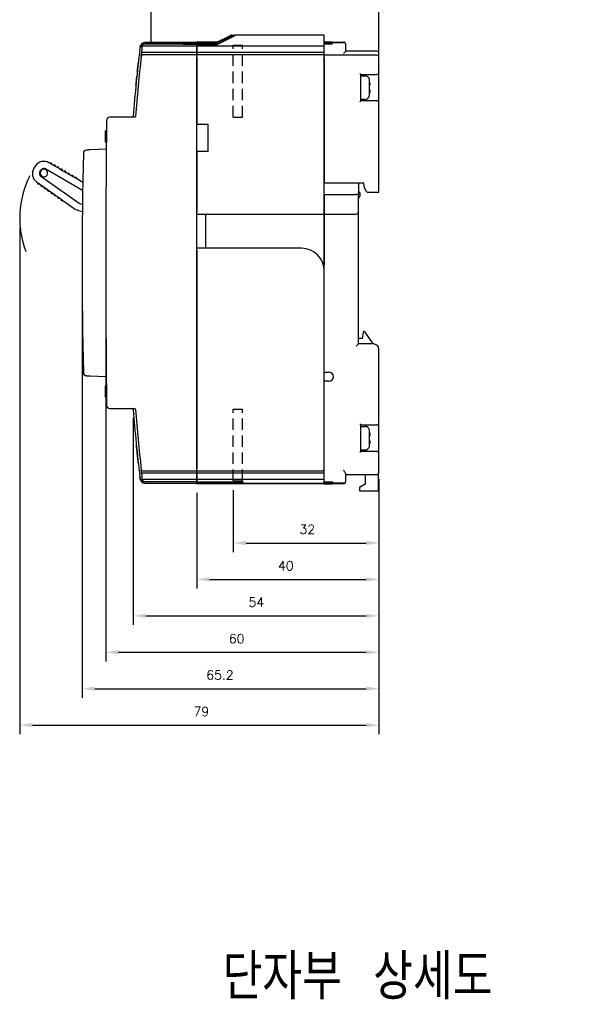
# Model space of a CAD drawing. Extents: x -26 to 1050, y -162 to 594.
# Tile 22 of 24: x 545 to 667, y 248 to 464. Entities that reach past the tile are written whole.
import ezdxf

# ---------------------------------------------------------------- set-up
doc = ezdxf.new("R2010")
doc.units = 0
doc.header["$MEASUREMENT"] = 0
doc.linetypes.add('HIDDEN', pattern=[0.375, 0.25, -0.125])
doc.layers.get('0').update_dxf_attribs({"linetype": 'CONTINUOUS'})
doc.layers.add('Busbar', color=5, linetype='HIDDEN')
doc.layers.add('di', color=3, linetype='CONTINUOUS')
doc.styles.add('KIM', font='ROMANS.shx', dxfattribs={"height": 5, "bigfont": 'GSG1.shx'})
doc.styles.get("Standard").update_dxf_attribs({"font": 'romans.shx', "height": 2, "bigfont": 'hgs.shx'})
doc.dimstyles.new('STANDARD$0', dxfattribs={"dimtxt": 5, "dimasz": 5, "dimexe": 1, "dimexo": 2, "dimgap": 2, "dimtad": 1, "dimdec": 4, "dimzin": 12, "dimdsep": 46, "dimtxsty": 'KIM', "dimcen": -1, "dimdle": 0.1, "dimadec": 0, "dimazin": 0, "dimtfac": 1, "dimtdec": 4, "dimtmove": 0, "dimatfit": 3, "dimfxl": 0, "dimtolj": 1, "dimtzin": 0, "dimarcsym": 0})

# ---------------------------------------------------------------- blocks, each defined once
blk = doc.blocks.new('*D291')
at = {"layer": 'di'}
for p, q in [((623.89, 362.88), (623.89, 346.85)), ((591.89, 360.48), (591.89, 346.85)), ((594.69, 348.85), (621.09, 348.85))]:
    blk.add_line(p, q, dxfattribs=at)
for points in [[(594.69, 349.32), (594.69, 348.39), (591.89, 348.85)], [(621.09, 349.32), (621.09, 348.39), (623.89, 348.85)]]:
    blk.add_solid(points, dxfattribs=at)
at = {"layer": 'di', "insert": (608.15, 351.85), "char_height": 2, "attachment_point": 5}
blk.add_mtext('\\A1;32', dxfattribs=at)
blk = doc.blocks.new('*D292')
at = {"layer": 'di'}
for p, q in [((569.89, 376.38), (569.89, 330.85)), ((623.89, 362.38), (623.89, 330.85)), ((572.69, 332.85), (621.09, 332.85))]:
    blk.add_line(p, q, dxfattribs=at)
for points in [[(572.69, 333.32), (572.69, 332.39), (569.89, 332.85)], [(621.09, 333.32), (621.09, 332.39), (623.89, 332.85)]]:
    blk.add_solid(points, dxfattribs=at)
at = {"layer": 'di', "insert": (596.96, 335.85), "char_height": 2, "attachment_point": 5}
blk.add_mtext('\\A1;54', dxfattribs=at)
blk = doc.blocks.new('*D293')
at = {"layer": 'di'}
for p, q in [((558.69, 408.38), (558.69, 314.85)), ((623.89, 361.88), (623.89, 314.85)), ((561.49, 316.85), (621.09, 316.85))]:
    blk.add_line(p, q, dxfattribs=at)
for points in [[(561.49, 317.32), (561.49, 316.39), (558.69, 316.85)], [(621.09, 317.32), (621.09, 316.39), (623.89, 316.85)]]:
    blk.add_solid(points, dxfattribs=at)
at = {"layer": 'di', "insert": (588.97, 319.85), "char_height": 2, "attachment_point": 5}
blk.add_mtext('\\A1;65.2', dxfattribs=at)
blk = doc.blocks.new('*D294')
at = {"layer": 'di'}
for p, q in [((563.89, 408.38), (563.89, 322.85)), ((623.89, 361.38), (623.89, 322.85)), ((566.69, 324.85), (621.09, 324.85))]:
    blk.add_line(p, q, dxfattribs=at)
for points in [[(566.69, 325.32), (566.69, 324.39), (563.89, 324.85)], [(621.09, 325.32), (621.09, 324.39), (623.89, 324.85)]]:
    blk.add_solid(points, dxfattribs=at)
at = {"layer": 'di', "insert": (592.64, 327.85), "char_height": 2, "attachment_point": 5}
blk.add_mtext('\\A1;60', dxfattribs=at)
blk = doc.blocks.new('*D295')
at = {"layer": 'di'}
for p, q in [((583.89, 359.9), (583.89, 338.85)), ((623.89, 359.9), (623.89, 338.85)), ((586.69, 340.85), (621.09, 340.85))]:
    blk.add_line(p, q, dxfattribs=at)
for points in [[(586.69, 341.32), (586.69, 340.39), (583.89, 340.85)], [(621.09, 341.32), (621.09, 340.39), (623.89, 340.85)]]:
    blk.add_solid(points, dxfattribs=at)
at = {"layer": 'di', "insert": (603.43, 343.85), "char_height": 2, "attachment_point": 5}
blk.add_mtext('\\A1;40', dxfattribs=at)
blk = doc.blocks.new('*D296')
at = {"layer": 'di'}
for p, q in [((544.99, 418.18), (544.99, 306.85)), ((623.89, 355.4), (623.89, 306.85)), ((547.79, 308.85), (621.09, 308.85))]:
    blk.add_line(p, q, dxfattribs=at)
for points in [[(547.79, 309.32), (547.79, 308.39), (544.99, 308.85)], [(621.09, 309.32), (621.09, 308.39), (623.89, 308.85)]]:
    blk.add_solid(points, dxfattribs=at)
at = {"layer": 'di', "insert": (584.88, 311.85), "char_height": 2, "attachment_point": 5}
blk.add_mtext('\\A1;79', dxfattribs=at)

msp = doc.modelspace()

# ---------------------------------------------------------------- linework, layer by layer
for p, q in [((572.04, 458.683), (572.04, 458.683)), ((572.615, 458.807), (583.891, 458.807)), ((572.62, 458.853), (583.891, 458.853)), ((588.391, 458.851), (583.891, 458.851)), ((583.891, 458.851), (583.891, 458.83)), ((588.391, 458.83), (583.891, 458.83)), ((583.891, 458.83), (583.891, 458.809)), ((588.391, 458.809), (583.891, 458.809)), ((583.891, 458.809), (583.891, 458.777)), ((583.891, 458.807), (583.891, 458.772)), ((583.891, 458.777), (588.391, 458.777)), ((583.891, 458.572), (583.891, 458.772)), ((583.891, 458.463), (583.891, 458.572)), ((591.13, 460.179), (588.391, 458.809)), ((588.391, 458.83), (591.089, 460.179)), ((590.591, 459.951), (588.391, 458.851)), ((588.391, 458.777), (590.591, 459.877)), ((588.392, 458.379), (591.991, 460.179)), ((592.238, 460.379), (590.591, 459.555)), ((590.591, 459.876), (591.596, 460.379)), ((591.445, 460.379), (590.591, 459.952)), ((590.591, 459.952), (590.591, 459.951)), ((590.591, 459.877), (590.591, 459.876)), ((590.591, 459.876), (590.591, 459.555)), ((590.591, 459.555), (590.591, 459.553)), ((591.596, 460.379), (592.187, 460.379)), ((611.891, 460.379), (592.38, 460.379)), ((611.891, 460.179), (611.891, 460.379)), ((611.891, 457.979), (611.891, 460.179)), ((611.891, 458.879), (612.991, 458.879)), ((612.991, 458.877), (611.891, 458.877)), ((611.891, 458.873), (612.991, 458.873)), ((613.191, 458.867), (611.891, 458.867)), ((611.891, 458.859), (613.191, 458.859)), ((611.891, 458.789), (616.091, 458.789)), ((612.991, 458.75), (611.891, 458.75)), ((611.891, 458.726), (612.991, 458.726)), ((612.991, 458.702), (611.891, 458.702)), ((611.891, 458.674), (612.991, 458.674)), ((612.991, 458.646), (611.891, 458.646)), ((611.891, 458.615), (612.991, 458.615)), ((612.991, 458.583), (611.891, 458.583)), ((611.891, 458.547), (612.991, 458.547)), ((613.191, 458.512), (611.891, 458.512)), ((611.891, 458.473), (613.191, 458.473)), ((613.691, 458.879), (616.091, 458.879)), ((613.691, 458.879), (613.691, 458.879)), ((613.691, 458.875), (613.691, 458.875)), ((613.691, 458.862), (613.691, 458.865)), ((613.691, 458.737), (613.691, 458.74)), ((613.691, 458.687), (613.691, 458.69)), ((613.691, 458.629), (613.691, 458.633)), ((613.691, 458.563), (613.691, 458.568)), ((613.691, 458.485), (613.691, 458.5)), ((571.419, 457.714), (571.382, 457.404)), ((571.428, 457.788), (571.421, 457.728)), ((571.701, 455.813), (571.796, 456.643)), ((571.796, 456.643), (571.983, 458.217)), ((571.99, 456.579), (571.999, 456.579)), ((583.891, 456.579), (571.999, 456.579)), ((583.891, 457.979), (572.165, 457.979)), ((572.574, 458.463), (583.891, 458.463)), ((572.574, 458.463), (572.574, 458.463)), ((580.891, 458.443), (583.891, 458.443)), ((580.891, 458.422), (580.891, 458.443)), ((583.891, 458.422), (580.891, 458.422)), ((583.891, 458.463), (583.891, 458.443)), ((583.891, 458.463), (583.891, 458.463)), ((588.392, 458.453), (583.891, 458.453)), ((583.891, 458.453), (583.891, 458.379)), ((583.891, 458.379), (588.392, 458.379)), ((583.891, 458.379), (583.891, 457.979)), ((583.891, 457.979), (583.891, 458.184)), ((583.891, 456.579), (583.891, 457.979)), ((611.891, 457.979), (583.891, 457.979)), ((583.891, 457.979), (583.891, 456.579)), ((583.891, 456.079), (583.891, 456.579)), ((611.891, 456.579), (583.891, 456.579)), ((583.891, 456.579), (583.891, 456.079)), ((611.891, 456.579), (611.891, 457.979)), ((611.891, 456.079), (611.891, 456.579)), ((616.091, 456.379), (616.591, 456.879)), ((616.591, 458.339), (616.591, 458.379)), ((616.591, 458.29), (616.591, 458.339)), ((616.591, 457.893), (616.591, 458.29)), ((616.591, 456.879), (616.591, 457.893)), ((623.391, 456.879), (616.591, 456.879)), ((623.891, 456.179), (623.891, 456.379)), ((583.891, 456.079), (572.401, 456.079)), ((583.891, 455.779), (583.891, 456.079)), ((611.891, 456.079), (583.891, 456.079)), ((583.891, 364.979), (583.891, 455.779)), ((583.891, 455.579), (583.891, 440.879)), ((611.891, 455.579), (611.891, 456.079)), ((623.391, 455.979), (611.891, 455.979)), ((611.891, 421.579), (611.891, 455.579)), ((611.891, 455.479), (611.891, 427.879)), ((623.891, 455.479), (623.891, 456.179)), ((623.891, 452.279), (623.891, 455.479)), ((623.891, 445.479), (623.891, 452.279)), ((619.891, 451.779), (619.691, 451.979)), ((619.891, 445.979), (619.891, 451.779)), ((619.891, 451.779), (623.391, 451.779)), ((619.891, 451.479), (620.832, 451.479)), ((621.796, 450.679), (621.812, 450.679)), ((621.831, 449.379), (621.831, 450.449)), ((621.831, 447.309), (621.831, 448.379)), ((619.691, 445.779), (619.891, 445.979)), ((620.832, 446.279), (619.891, 446.279)), ((623.391, 445.979), (619.891, 445.979)), ((623.891, 426.079), (623.891, 445.479)), ((570.208, 442.379), (564.779, 442.379)), ((564.048, 439.013), (563.848, 439.013)), ((563.851, 439.283), (563.852, 439.379)), ((564.052, 439.379), (563.852, 439.379)), ((583.891, 440.879), (586.391, 440.879)), ((586.391, 434.879), (586.391, 440.879)), ((563.826, 436.943), (563.845, 438.73)), ((564.026, 436.943), (563.826, 436.943)), ((563.826, 436.879), (563.826, 436.943)), ((564.026, 436.879), (563.826, 436.879)), ((564.045, 438.738), (563.845, 438.738)), ((564.047, 438.898), (563.847, 438.898)), ((564.011, 435.379), (560.445, 435.192)), ((586.391, 434.879), (583.891, 434.879)), ((583.891, 434.879), (583.891, 421.579)), ((548.445, 431.662), (548.128, 431.167)), ((549.442, 430.438), (549.656, 430.771)), ((550.731, 431.031), (558.818, 426.325)), ((551.575, 432.275), (551.403, 432.375)), ((551.575, 432.275), (551.625, 432.304)), ((552.074, 431.985), (551.575, 432.275)), ((552.074, 432.043), (552.074, 431.985)), ((552.352, 431.823), (552.074, 431.985)), ((552.352, 431.823), (552.403, 431.851)), ((552.851, 431.532), (552.352, 431.823)), ((552.852, 431.59), (552.851, 431.532)), ((553.13, 431.37), (552.851, 431.532)), ((553.13, 431.37), (553.18, 431.399)), ((553.629, 431.08), (553.13, 431.37)), ((553.63, 431.137), (553.629, 431.08)), ((553.908, 430.917), (553.629, 431.08)), ((553.908, 430.917), (553.958, 430.946)), ((554.407, 430.627), (553.908, 430.917)), ((554.407, 430.685), (554.407, 430.627)), ((554.686, 430.465), (554.407, 430.627)), ((554.686, 430.465), (554.736, 430.493)), ((555.185, 430.174), (554.686, 430.465)), ((558.052, 423.428), (549.654, 429.352)), ((555.185, 430.232), (555.185, 430.174)), ((555.464, 430.012), (555.185, 430.174)), ((555.464, 430.012), (555.514, 430.041)), ((555.963, 429.722), (555.464, 430.012)), ((555.963, 429.779), (555.963, 429.722)), ((556.242, 429.559), (555.963, 429.722)), ((556.242, 429.559), (556.292, 429.588)), ((556.741, 429.269), (556.242, 429.559)), ((556.741, 429.327), (556.741, 429.269)), ((557.02, 429.107), (556.741, 429.269)), ((557.02, 429.107), (557.07, 429.135)), ((557.519, 428.816), (557.02, 429.107)), ((557.519, 428.874), (557.519, 428.816)), ((558.847, 428.044), (557.519, 428.816)), ((548.711, 428.181), (548.873, 428.067)), ((548.868, 428.009), (548.873, 428.067)), ((548.873, 428.067), (549.345, 427.734)), ((549.345, 427.734), (549.293, 427.71)), ((549.345, 427.734), (549.609, 427.548)), ((549.603, 427.491), (549.609, 427.548)), ((549.609, 427.548), (550.08, 427.215)), ((550.08, 427.215), (550.028, 427.191)), ((550.08, 427.215), (550.344, 427.029)), ((550.339, 426.972), (550.344, 427.029)), ((550.344, 427.029), (550.816, 426.697)), ((550.816, 426.697), (550.763, 426.672)), ((550.816, 426.697), (551.08, 426.511)), ((551.074, 426.453), (551.08, 426.511)), ((551.08, 426.511), (551.551, 426.178)), ((551.551, 426.178), (551.499, 426.154)), ((551.551, 426.178), (551.815, 425.992)), ((620.591, 427.879), (611.891, 427.879)), ((619.391, 427.879), (619.391, 425.379)), ((620.691, 426.879), (620.591, 427.879)), ((621.152, 426.079), (620.691, 426.879)), ((621.152, 426.079), (621.268, 425.879)), ((551.81, 425.934), (551.815, 425.992)), ((551.815, 425.992), (552.287, 425.659)), ((552.287, 425.659), (552.234, 425.635)), ((552.287, 425.659), (552.55, 425.473)), ((552.545, 425.416), (552.55, 425.473)), ((552.55, 425.473), (553.022, 425.14)), ((553.022, 425.14), (552.97, 425.116)), ((553.022, 425.14), (553.286, 424.954)), ((553.281, 424.897), (553.286, 424.954)), ((553.286, 424.954), (553.758, 424.622)), ((553.758, 424.622), (553.705, 424.597)), ((553.758, 424.622), (554.021, 424.436)), ((554.016, 424.378), (554.021, 424.436)), ((554.021, 424.436), (554.493, 424.103)), ((554.493, 424.103), (554.441, 424.079)), ((554.493, 424.103), (556.982, 422.347)), ((611.891, 425.379), (618.891, 425.379)), ((611.891, 425.379), (611.891, 421.579)), ((619.391, 425.379), (618.891, 425.379)), ((619.391, 421.579), (619.391, 425.379)), ((621.268, 425.879), (623.391, 425.879)), ((623.391, 425.879), (623.691, 425.879)), ((557.875, 421.918), (558.754, 421.662)), ((558.052, 423.428), (558.14, 423.611)), ((558.773, 423.219), (558.052, 423.428)), ((583.891, 421.079), (611.891, 421.079)), ((585.891, 421.079), (585.891, 420.879)), ((585.891, 413.779), (585.891, 420.879)), ((611.891, 421.579), (611.891, 421.079)), ((611.891, 421.079), (611.891, 421.579)), ((611.891, 421.079), (618.891, 421.079)), ((611.891, 421.079), (611.891, 420.879)), ((611.891, 420.879), (611.891, 421.079)), ((611.891, 408.579), (611.891, 420.879)), ((611.891, 420.879), (611.891, 410.007)), ((619.391, 420.879), (619.391, 421.579)), ((619.391, 392.579), (619.391, 420.879)), ((606.891, 413.579), (583.891, 413.579)), ((583.891, 413.079), (583.891, 365.179)), ((585.891, 413.779), (585.891, 413.579)), ((611.891, 365.179), (611.891, 408.579)), ((620.191, 393.779), (619.391, 393.779)), ((620.451, 395.079), (620.191, 393.779)), ((620.491, 395.279), (620.451, 395.079)), ((620.684, 395.279), (620.491, 395.279)), ((622.591, 392.579), (620.85, 395.19)), ((618.891, 392.079), (619.391, 392.579)), ((622.691, 392.579), (619.391, 392.579)), ((623.891, 375.279), (623.891, 391.379)), ((560.445, 385.566), (563.823, 385.389)), ((611.891, 386.379), (612.891, 386.379)), ((564.03, 383.443), (563.83, 383.443)), ((564.031, 383.379), (563.831, 383.379)), ((563.832, 383.283), (563.831, 383.379)), ((564.033, 383.17), (563.833, 383.17)), ((612.891, 384.379), (611.891, 384.379)), ((564.039, 382.578), (563.839, 382.578)), ((563.841, 382.39), (563.84, 382.542)), ((564.04, 382.54), (563.84, 382.54)), ((563.842, 382.362), (563.84, 382.54)), ((564.042, 382.362), (563.842, 382.362)), ((563.844, 382.166), (563.842, 382.362)), ((563.845, 382.017), (563.843, 382.264)), ((563.847, 381.904), (563.844, 382.166)), ((563.848, 381.765), (563.845, 382.017)), ((563.851, 381.495), (563.847, 381.904)), ((563.855, 381.17), (563.85, 381.552)), ((563.855, 381.173), (563.851, 381.51)), ((564.051, 381.495), (563.851, 381.495)), ((564.056, 381.015), (563.856, 381.015)), ((564.057, 380.943), (563.857, 380.943)), ((563.858, 380.879), (563.857, 380.943)), ((564.058, 380.879), (563.858, 380.879)), ((564.059, 380.815), (563.859, 380.815)), ((564.779, 378.379), (570.208, 378.379)), ((619.891, 374.779), (619.691, 374.979)), ((619.891, 368.979), (619.891, 374.779)), ((619.891, 374.779), (623.391, 374.779)), ((619.891, 374.479), (620.832, 374.479)), ((623.891, 368.479), (623.891, 375.279)), ((621.796, 373.679), (621.812, 373.679)), ((621.831, 372.379), (621.831, 373.449)), ((621.831, 370.309), (621.831, 371.379)), ((619.691, 368.779), (619.891, 368.979)), ((620.832, 369.279), (619.891, 369.279)), ((623.391, 368.979), (619.891, 368.979)), ((623.891, 364.879), (623.891, 368.479)), ((571.382, 363.354), (571.419, 363.043)), ((571.796, 364.115), (571.701, 364.945)), ((571.962, 362.714), (571.796, 364.115)), ((571.999, 364.179), (571.99, 364.178)), ((583.891, 364.179), (571.999, 364.179)), ((572.401, 364.679), (583.891, 364.679)), ((583.891, 364.679), (583.891, 364.979)), ((583.891, 364.679), (583.891, 364.179)), ((583.891, 364.679), (611.391, 364.679)), ((583.891, 364.179), (583.891, 364.679)), ((583.891, 364.179), (583.891, 362.779)), ((611.891, 364.179), (583.891, 364.179)), ((583.891, 362.779), (583.891, 364.179)), ((611.891, 364.179), (611.891, 365.179)), ((611.891, 364.179), (611.891, 365.179)), ((611.891, 362.779), (611.891, 364.179)), ((616.591, 362.865), (616.591, 364.013)), ((616.591, 363.879), (623.391, 363.879)), ((620.891, 363.879), (620.891, 361.779)), ((623.791, 360.479), (623.791, 364.079)), ((623.891, 364.379), (623.891, 364.879)), ((571.421, 363.03), (571.428, 362.969)), ((571.985, 362.523), (571.985, 362.523)), ((572.04, 362.075), (572.04, 362.075)), ((572.156, 362.778), (572.165, 362.779)), ((583.891, 362.779), (572.165, 362.779)), ((583.891, 362.295), (572.574, 362.295)), ((572.574, 362.295), (572.574, 362.295)), ((583.891, 361.951), (572.615, 361.951)), ((583.891, 361.904), (572.62, 361.904)), ((583.891, 362.779), (583.891, 362.573)), ((611.891, 362.779), (583.891, 362.779)), ((583.891, 362.573), (583.891, 362.779)), ((583.891, 362.373), (583.891, 362.573)), ((583.891, 362.573), (583.891, 362.373)), ((583.891, 362.295), (583.891, 362.373)), ((583.891, 362.373), (583.891, 362.302)), ((583.891, 362.302), (593.991, 362.302)), ((583.891, 362.295), (583.891, 362.295)), ((583.891, 362.185), (583.891, 362.295)), ((583.891, 361.985), (583.891, 362.185)), ((583.891, 361.951), (583.891, 361.985)), ((593.991, 361.982), (583.891, 361.982)), ((583.891, 361.982), (583.891, 361.951)), ((583.891, 361.926), (583.891, 361.951)), ((611.891, 361.951), (583.891, 361.951)), ((583.891, 361.951), (583.891, 361.926)), ((583.891, 361.904), (583.891, 361.926)), ((583.891, 361.926), (583.891, 361.906)), ((583.891, 361.906), (593.991, 361.906)), ((593.991, 362.302), (593.991, 361.982)), ((593.991, 361.906), (593.991, 361.879)), ((611.891, 361.879), (593.991, 361.879)), ((611.891, 362.573), (611.891, 362.779)), ((611.891, 362.373), (611.891, 362.573)), ((611.891, 361.951), (611.891, 362.373)), ((611.891, 362.278), (613.191, 362.278)), ((613.191, 362.239), (611.891, 362.239)), ((611.891, 362.205), (612.991, 362.205)), ((612.991, 362.17), (611.891, 362.17)), ((611.891, 362.138), (612.991, 362.138)), ((612.991, 362.107), (611.891, 362.107)), ((611.891, 362.08), (612.991, 362.08)), ((612.991, 362.052), (611.891, 362.052)), ((611.891, 362.029), (612.991, 362.029)), ((612.991, 362.005), (611.891, 362.005)), ((616.091, 361.967), (611.891, 361.967)), ((611.891, 361.926), (611.891, 361.951)), ((611.891, 361.879), (611.891, 361.926)), ((611.891, 361.898), (613.191, 361.898)), ((613.191, 361.89), (611.891, 361.89)), ((611.891, 361.885), (612.991, 361.885)), ((612.991, 361.881), (611.891, 361.881)), ((611.891, 361.879), (612.991, 361.879)), ((613.691, 362.266), (613.691, 362.251)), ((613.691, 362.189), (613.691, 362.185)), ((613.691, 362.125), (613.691, 362.121)), ((613.691, 362.068), (613.691, 362.064)), ((613.691, 362.018), (613.691, 362.015)), ((613.691, 361.895), (613.691, 361.892)), ((613.691, 361.883), (613.691, 361.882)), ((616.091, 361.879), (613.691, 361.879)), ((613.691, 361.879), (613.691, 361.879)), ((616.591, 362.467), (616.591, 362.865)), ((616.591, 362.418), (616.591, 362.467)), ((616.591, 362.379), (616.591, 362.418)), ((620.891, 361.779), (619.591, 361.079)), ((619.591, 361.079), (619.591, 360.479)), ((619.591, 360.479), (619.591, 360.279)), ((619.591, 360.279), (623.591, 360.279))]:
    msp.add_line(p, q)
at = {"flags": 128}
for points in [[(590.591, 459.553), (590.42, 459.467), (588.392, 458.453)], [(563.845, 438.738), (563.845, 438.758), (563.846, 438.778), (563.846, 438.798), (563.846, 438.818), (563.846, 438.838), (563.847, 438.858), (563.847, 438.878), (563.847, 438.898)], [(563.85, 381.552), (563.85, 381.576), (563.85, 381.6), (563.85, 381.624), (563.849, 381.648), (563.849, 381.672), (563.849, 381.696), (563.849, 381.72), (563.848, 381.744)], [(563.857, 380.943), (563.856, 381.019), (563.856, 381.095), (563.855, 381.171), (563.854, 381.247), (563.853, 381.324), (563.852, 381.4), (563.851, 381.476), (563.85, 381.552)], [(563.857, 380.943), (563.857, 380.983), (563.856, 381.015)], [(571.962, 362.714), (571.965, 362.69), (571.968, 362.666), (571.971, 362.642), (571.974, 362.618), (571.977, 362.594), (571.979, 362.57), (571.982, 362.547), (571.985, 362.523)]]:
    msp.add_lwpolyline(points, dxfattribs=at)
for centre, radius, start, end in [((616.091, 458.379), 0.5, 360, 90), ((616.091, 458.29), 0.5, 0.00203, 90.00203), ((968.609, 410.379), 400, 173.25264, 175.38501), ((623.391, 456.379), 0.5, 0, 90), ((968.609, 410.379), 399.5, 173.46977, 175.37922), ((571.999, 455.779), 0.3, 90, 173.46977), ((572.891, 455.879), 1, 160.54212, 169.27927), ((623.391, 455.479), 0.5, 0, 90), ((623.391, 452.279), 0.5, 270, 0), ((620.832, 450.479), 1, 11.5457, 90), ((620.832, 447.279), 1, 270, 348.4624), ((623.391, 445.479), 0.5, 0, 90), ((3163.891, 410.379), 2600, 179.310045, 180.689955), ((564.779, 441.679), 0.7, 90, 179.31004), ((569.706, 442.579), 0.2, 270, 355.38501), ((570.208, 442.579), 0.2, 270, 355.37922), ((559.681, 434.451), 0.7, 93, 178.61995), ((550.297, 430.474), 2.2, 59.80354, 147.30354), ((1558.891, 410.379), 1000.2, 178.619947, 181.380053), ((549.979, 429.979), 2.2, 147.30354, 234.80354), ((550.115, 430.005), 0.8, 147.30354, 234.80354), ((550.306, 430.118), 0.825, 131.49225, 163.11483), ((550.329, 430.339), 0.8, 59.80354, 147.30354), ((550.306, 430.118), 0.825, 66.29198, 131.49225), ((550.306, 430.118), 0.825, 248.24479, 46.3623), ((550.306, 430.118), 0.825, 46.3623, 66.29198), ((551.774, 432.044), 0.3, 359.80354, 119.80354), ((552.552, 431.591), 0.3, 359.80354, 119.80354), ((553.33, 431.138), 0.3, 359.80354, 119.80354), ((554.107, 430.686), 0.3, 359.80354, 119.80354), ((554.885, 430.233), 0.3, 359.80354, 119.80354), ((565.791, 420.179), 20.802, 153.44169, 200.64527), ((550.306, 430.118), 0.825, 163.11483, 228.3151), ((550.306, 430.118), 0.825, 228.3151, 248.24479), ((555.663, 429.78), 0.3, 359.80354, 119.80354), ((556.441, 429.328), 0.3, 359.80354, 119.80354), ((557.219, 428.875), 0.3, 359.80354, 119.80354), ((549.167, 427.982), 0.3, 174.80354, 294.80354), ((549.902, 427.463), 0.3, 174.80354, 294.80354), ((550.638, 426.945), 0.3, 174.80354, 294.80354), ((551.373, 426.426), 0.3, 174.80354, 294.80354), ((618.791, 425.379), 1, 306.8699, 53.1301), ((623.691, 426.079), 0.2, 270, 0), ((552.109, 425.907), 0.3, 174.80354, 294.80354), ((552.844, 425.388), 0.3, 174.80354, 294.80354), ((553.579, 424.87), 0.3, 174.80354, 294.80354), ((554.315, 424.351), 0.3, 174.80354, 294.80354), ((558.711, 424.799), 3, 234.80354, 253.80354), ((618.891, 421.579), 0.5, 270, 0), ((606.891, 408.579), 5, 0, 90), ((620.684, 395.079), 0.2, 33.69007, 90), ((622.691, 391.379), 1.2, 0, 90), ((559.681, 386.307), 0.7, 181.38005, 267), ((563.813, 385.189), 0.2, 0.55507, 87), ((612.891, 385.379), 1, 270, 90), ((564.779, 379.079), 0.7, 180.68996, 270), ((569.706, 378.179), 0.2, 4.61499, 90), ((968.609, 410.379), 400, 184.61499, 186.74736), ((570.208, 378.179), 0.2, 4.62078, 90), ((968.609, 410.379), 399.5, 184.62078, 186.53023), ((620.832, 373.479), 1, 11.5457, 90), ((623.391, 375.279), 0.5, 270, 0), ((620.832, 370.279), 1, 270, 348.4624), ((623.391, 368.479), 0.5, 0, 90), ((571.999, 364.979), 0.3, 186.53023, 270), ((611.391, 365.179), 0.5, 270, 0), ((623.391, 364.379), 0.5, 270, 0), ((616.091, 362.467), 0.5, 269.99804, 359.99804), ((616.091, 362.379), 0.5, 270, 0), ((623.591, 360.479), 0.2, 270, 0)]:
    msp.add_arc(centre, radius, start, end)
for points, knots in [([(572.611, 458.772), (572.476, 458.759), (572.206, 458.732), (571.847, 458.526), (571.575, 458.221), (571.452, 457.928), (571.425, 457.755), (571.419, 457.714)], [0, 0, 0, 0, 0.2322286, 0.4644554, 0.6966909, 0.9289436, 1, 1, 1, 1]), ([(571.421, 457.728), (571.433, 457.799), (571.46, 457.953), (571.568, 458.198), (571.757, 458.458), (571.935, 458.577), (572.035, 458.643)], [0, 0, 0, 0, 0.1697584, 0.3677023, 0.647795, 1, 1, 1, 1]), ([(572.041, 458.694), (571.939, 458.627), (571.759, 458.51), (571.572, 458.25), (571.467, 458.011), (571.44, 457.859), (571.428, 457.788)], [0, 0, 0, 0, 0.3634057, 0.6362018, 0.8312721, 1, 1, 1, 1]), ([(571.971, 458.643), (572.016, 458.677), (572.168, 458.793), (572.405, 458.846), (572.58, 458.852), (572.62, 458.853)], [0, 0, 0, 0, 0.2428148, 0.8229984, 1, 1, 1, 1]), ([(572.037, 458.658), (572.096, 458.688), (572.277, 458.778), (572.479, 458.795), (572.615, 458.807)], [0, 0, 0, 0, 0.3299839, 1, 1, 1, 1]), ([(572.041, 458.694), (572.041, 458.693), (572.04, 458.689), (572.04, 458.685), (572.04, 458.683)], [0, 0, 0, 0, 0.3531161, 1, 1, 1, 1]), ([(588.391, 458.851), (588.391, 458.848), (588.391, 458.842), (588.391, 458.834), (588.391, 458.83)], [0, 0, 0, 0, 0.482143, 1, 1, 1, 1]), ([(588.391, 458.809), (588.391, 458.804), (588.391, 458.794), (588.391, 458.783), (588.391, 458.777)], [0, 0, 0, 0, 0.5178574, 1, 1, 1, 1]), ([(591.485, 460.379), (591.484, 460.378), (591.482, 460.377), (591.461, 460.366), (591.41, 460.34), (591.285, 460.277), (591.169, 460.219), (591.089, 460.179)], [0, 0, 0, 0, 0.0617393, 0.1374187, 0.2571421, 0.490086, 1, 1, 1, 1]), ([(591.13, 460.179), (591.224, 460.226), (591.339, 460.283), (591.46, 460.343), (591.502, 460.364), (591.526, 460.375), (591.534, 460.379), (591.534, 460.379), (591.534, 460.379)], [0, 0, 0, 0, 0.5878361, 0.7186584, 0.8502202, 0.9230325, 0.9850937, 1, 1, 1, 1]), ([(591.596, 460.379), (591.579, 460.379), (591.557, 460.379), (591.538, 460.379), (591.534, 460.379)], [0, 0, 0, 0, 0.8027997, 1, 1, 1, 1]), ([(592.38, 460.379), (592.379, 460.378), (592.378, 460.377), (592.362, 460.368), (592.324, 460.348), (592.227, 460.298), (592.108, 460.238), (592.018, 460.193), (591.991, 460.179)], [0, 0, 0, 0, 0.0609964, 0.1217096, 0.2257811, 0.4178916, 0.8209328, 1, 1, 1, 1]), ([(592.38, 460.379), (592.344, 460.379), (592.295, 460.379), (592.25, 460.379), (592.238, 460.379)], [0, 0, 0, 0, 0.7388273, 1, 1, 1, 1]), ([(612.991, 458.879), (613.045, 458.879), (613.177, 458.879), (613.376, 458.879), (613.551, 458.879), (613.669, 458.879), (613.683, 458.879), (613.691, 458.879)], [0, 0, 0, 0, 0.148064, 0.3627469, 0.5774299, 0.792113, 1, 1, 1, 1]), ([(613.691, 458.875), (613.683, 458.875), (613.667, 458.876), (613.547, 458.876), (613.369, 458.877), (613.172, 458.877), (613.042, 458.877), (612.991, 458.877)], [0, 0, 0, 0, 0.2146945, 0.429389, 0.6440831, 0.8587768, 1, 1, 1, 1]), ([(612.991, 458.873), (613.045, 458.873), (613.177, 458.873), (613.376, 458.873), (613.551, 458.874), (613.669, 458.874), (613.683, 458.875), (613.691, 458.875)], [0, 0, 0, 0, 0.1480637, 0.3627453, 0.5774275, 0.7921105, 1, 1, 1, 1]), ([(613.691, 458.74), (613.683, 458.741), (613.667, 458.744), (613.547, 458.747), (613.369, 458.749), (613.172, 458.75), (613.042, 458.75), (612.991, 458.75)], [0, 0, 0, 0, 0.2147226, 0.4294456, 0.6441573, 0.8588473, 1, 1, 1, 1]), ([(612.991, 458.726), (613.045, 458.726), (613.177, 458.727), (613.376, 458.728), (613.551, 458.73), (613.669, 458.734), (613.683, 458.736), (613.691, 458.737)], [0, 0, 0, 0, 0.1480499, 0.3626953, 0.5773519, 0.7920315, 1, 1, 1, 1]), ([(613.691, 458.69), (613.683, 458.692), (613.667, 458.694), (613.547, 458.698), (613.369, 458.701), (613.172, 458.702), (613.042, 458.702), (612.991, 458.702)], [0, 0, 0, 0, 0.2147331, 0.4294667, 0.6441851, 0.8588737, 1, 1, 1, 1]), ([(612.991, 458.674), (613.045, 458.674), (613.177, 458.675), (613.376, 458.676), (613.551, 458.679), (613.669, 458.683), (613.683, 458.685), (613.691, 458.687)], [0, 0, 0, 0, 0.1480446, 0.3626771, 0.5773246, 0.7920028, 1, 1, 1, 1]), ([(613.691, 458.633), (613.683, 458.634), (613.667, 458.638), (613.547, 458.642), (613.369, 458.645), (613.172, 458.646), (613.042, 458.646), (612.991, 458.646)], [0, 0, 0, 0, 0.2147452, 0.429491, 0.6442171, 0.8589043, 1, 1, 1, 1]), ([(612.991, 458.615), (613.045, 458.615), (613.177, 458.615), (613.376, 458.617), (613.551, 458.62), (613.669, 458.624), (613.683, 458.627), (613.691, 458.629)], [0, 0, 0, 0, 0.1480386, 0.3626562, 0.5772932, 0.7919698, 1, 1, 1, 1]), ([(613.691, 458.568), (613.683, 458.57), (613.667, 458.573), (613.547, 458.578), (613.369, 458.581), (613.172, 458.583), (613.042, 458.583), (612.991, 458.583)], [0, 0, 0, 0, 0.2147589, 0.4295187, 0.6442535, 0.8589391, 1, 1, 1, 1]), ([(612.991, 458.547), (613.045, 458.548), (613.177, 458.548), (613.376, 458.55), (613.551, 458.553), (613.669, 458.558), (613.683, 458.562), (613.691, 458.563)], [0, 0, 0, 0, 0.1480317, 0.3626326, 0.5772576, 0.7919325, 1, 1, 1, 1]), ([(613.691, 458.865), (613.685, 458.865), (613.674, 458.866), (613.588, 458.866), (613.461, 458.867), (613.32, 458.867), (613.227, 458.867), (613.191, 458.867)], [0, 0, 0, 0, 0.2146966, 0.4293933, 0.6440887, 0.8587821, 1, 1, 1, 1]), ([(613.191, 458.859), (613.229, 458.859), (613.324, 458.859), (613.466, 458.86), (613.591, 458.86), (613.675, 458.861), (613.685, 458.862), (613.691, 458.862)], [0, 0, 0, 0, 0.1480625, 0.3627408, 0.5774206, 0.7921033, 1, 1, 1, 1]), ([(613.691, 458.5), (613.685, 458.501), (613.674, 458.504), (613.588, 458.508), (613.461, 458.511), (613.32, 458.512), (613.227, 458.512), (613.191, 458.512)], [0, 0, 0, 0, 0.2147736, 0.4295482, 0.6442929, 0.858977, 1, 1, 1, 1]), ([(613.191, 458.473), (613.229, 458.473), (613.324, 458.473), (613.466, 458.474), (613.591, 458.477), (613.675, 458.481), (613.685, 458.484), (613.691, 458.485)], [0, 0, 0, 0, 0.14802301, 0.36260492, 0.57721633, 0.79188876, 1, 1, 1, 1]), ([(571.99, 458.272), (571.983, 458.269), (571.863, 458.204), (571.678, 458.06), (571.504, 457.801), (571.414, 457.581), (571.391, 457.445), (571.379, 457.375)], [0, 0, 0, 0, 0.0226075, 0.4218194, 0.6727189, 0.832206, 1, 1, 1, 1]), ([(571.382, 457.404), (571.382, 457.399), (571.381, 457.39), (571.38, 457.381), (571.379, 457.375)], [0, 0, 0, 0, 0.4452082, 1, 1, 1, 1]), ([(571.421, 457.728), (571.421, 457.725), (571.42, 457.721), (571.419, 457.716), (571.419, 457.714)], [0, 0, 0, 0, 0.5180533, 1, 1, 1, 1]), ([(571.429, 457.796), (571.429, 457.795), (571.429, 457.792), (571.428, 457.79), (571.428, 457.788)], [0, 0, 0, 0, 0.4635879, 1, 1, 1, 1]), ([(571.472, 457.708), (571.479, 457.736), (571.521, 457.894), (571.723, 458.132), (572.05, 458.369), (572.357, 458.456), (572.533, 458.461), (572.574, 458.463)], [0, 0, 0, 0, 0.0604778, 0.3446124, 0.6287148, 0.9127394, 1, 1, 1, 1]), ([(571.99, 456.579), (571.968, 456.582), (571.924, 456.588), (571.867, 456.602), (571.823, 456.617), (571.8, 456.631), (571.796, 456.639), (571.796, 456.643), (571.796, 456.643)], [0, 0, 0, 0, 0.2092835, 0.4185016, 0.6295928, 0.8447335, 0.9856967, 1, 1, 1, 1]), ([(571.985, 458.235), (571.985, 458.233), (571.985, 458.23), (571.983, 458.22), (571.983, 458.217)], [0, 0, 0, 0, 0.7773711, 1, 1, 1, 1]), ([(572.069, 458.052), (572.059, 458.068), (572.039, 458.101), (572.008, 458.146), (571.985, 458.187), (571.984, 458.207), (571.983, 458.217)], [0, 0, 0, 0, 0.2267651, 0.487635, 0.7437451, 1, 1, 1, 1]), ([(571.99, 458.272), (571.989, 458.268), (571.988, 458.256), (571.986, 458.243), (571.985, 458.235)], [0, 0, 0, 0, 0.3483758, 1, 1, 1, 1]), ([(572.165, 457.979), (572.156, 457.98), (572.138, 457.982), (572.108, 457.999), (572.085, 458.024), (572.073, 458.045), (572.069, 458.052)], [0, 0, 0, 0, 0.2155838, 0.4303557, 0.7854406, 1, 1, 1, 1]), ([(588.392, 458.453), (588.392, 458.441), (588.392, 458.417), (588.392, 458.392), (588.392, 458.379)], [0, 0, 0, 0, 0.4821433, 1, 1, 1, 1]), ([(570.82, 452.379), (570.82, 452.386), (570.843, 452.602), (570.889, 453.032), (570.96, 453.694), (571.006, 454.109), (571.031, 454.334)], [0, 0, 0, 0, 0.0108037, 0.3154704, 0.6289536, 1, 1, 1, 1]), ([(572.401, 456.079), (572.356, 456.079), (572.265, 456.079), (572.144, 456.079), (572.053, 456.079), (572.005, 456.079), (572, 456.079), (571.999, 456.079)], [0, 0, 0, 0, 0.21645326, 0.43292877, 0.64875439, 0.86323869, 1, 1, 1, 1]), ([(570.519, 449.424), (570.548, 449.716), (570.608, 450.329), (570.679, 451.019), (570.715, 451.379)], [0, 0, 0, 0, 0.4776733, 1, 1, 1, 1]), ([(621.831, 450.449), (621.829, 450.482), (621.824, 450.56), (621.806, 450.635), (621.796, 450.679)], [0, 0, 0, 0, 0.4282062, 1, 1, 1, 1]), ([(621.856, 449.879), (621.855, 449.903), (621.847, 450.093), (621.839, 450.283), (621.831, 450.449)], [0, 0, 0, 0, 0.1288879, 1, 1, 1, 1]), ([(621.856, 449.879), (621.859, 449.823), (621.863, 449.71), (621.867, 449.561), (621.866, 449.448), (621.862, 449.387), (621.858, 449.381), (621.856, 449.379)], [0, 0, 0, 0, 0.2146123, 0.4292387, 0.6435135, 0.8575757, 1, 1, 1, 1]), ([(621.796, 449.379), (621.806, 449.379), (621.824, 449.379), (621.829, 449.379), (621.831, 449.379)], [0, 0, 0, 0, 0.5717938, 1, 1, 1, 1]), ([(621.831, 448.379), (621.829, 448.379), (621.824, 448.379), (621.806, 448.379), (621.796, 448.379)], [0, 0, 0, 0, 0.4282062, 1, 1, 1, 1]), ([(621.831, 447.309), (621.839, 447.474), (621.847, 447.664), (621.855, 447.854), (621.856, 447.879)], [0, 0, 0, 0, 0.8711121, 1, 1, 1, 1]), ([(621.856, 448.379), (621.859, 448.373), (621.863, 448.362), (621.867, 448.276), (621.866, 448.15), (621.862, 448.009), (621.858, 447.916), (621.856, 447.879)], [0, 0, 0, 0, 0.2146123, 0.4292387, 0.6435135, 0.8575757, 1, 1, 1, 1]), ([(621.796, 447.079), (621.808, 447.133), (621.825, 447.209), (621.83, 447.286), (621.831, 447.309)], [0, 0, 0, 0, 0.7068398, 1, 1, 1, 1]), ([(621.812, 447.079), (621.812, 447.079), (621.818, 447.079), (621.807, 447.079), (621.796, 447.079)], [0, 0, 0, 0, 0.0012843, 1, 1, 1, 1]), ([(563.844, 438.642), (563.845, 438.741), (563.847, 438.94), (563.849, 439.104), (563.85, 439.186)], [0, 0, 0, 0, 0.50248522, 1, 1, 1, 1]), ([(563.847, 438.898), (563.847, 438.9), (563.847, 438.903), (563.848, 438.977), (563.848, 439.013)], [0, 0, 0, 0, 0.503515, 1, 1, 1, 1]), ([(563.848, 439.013), (563.849, 439.037), (563.849, 439.083), (563.85, 439.207), (563.852, 439.31), (563.852, 439.379)], [0, 0, 0, 0, 0.24987643, 0.49942749, 1, 1, 1, 1]), ([(563.828, 437.085), (563.828, 437.124), (563.829, 437.204), (563.831, 437.392), (563.833, 437.546), (563.834, 437.648)], [0, 0, 0, 0, 0.2489192, 0.4975442, 1, 1, 1, 1]), ([(563.833, 437.607), (563.834, 437.677), (563.835, 437.78), (563.836, 437.907), (563.837, 437.956), (563.837, 437.98)], [0, 0, 0, 0, 0.5001703, 0.7493721, 1, 1, 1, 1]), ([(563.834, 437.674), (563.835, 437.754), (563.836, 437.873), (563.837, 438), (563.838, 438.041), (563.838, 438.049)], [0, 0, 0, 0, 0.6184923, 0.9263921, 1, 1, 1, 1]), ([(563.837, 437.98), (563.837, 438.001), (563.838, 438.043), (563.838, 438.091), (563.838, 438.096), (563.838, 438.1)], [0, 0, 0, 0, 0.2486725, 0.49772454, 1, 1, 1, 1]), ([(563.84, 438.254), (563.84, 438.258), (563.84, 438.263), (563.841, 438.312), (563.841, 438.354), (563.841, 438.375)], [0, 0, 0, 0, 0.500518, 0.750129, 1, 1, 1, 1]), ([(563.841, 438.375), (563.842, 438.399), (563.842, 438.446), (563.843, 438.538), (563.844, 438.606), (563.844, 438.642)], [0, 0, 0, 0, 0.3246344, 0.6481432, 1, 1, 1, 1]), ([(560.445, 435.192), (560.385, 435.189), (560.236, 435.181), (560.01, 435.169), (559.808, 435.159), (559.67, 435.151), (559.653, 435.15), (559.644, 435.15)], [0, 0, 0, 0, 0.1432281, 0.3580055, 0.572188, 0.7860891, 1, 1, 1, 1]), ([(611.891, 408.579), (611.891, 408.583), (611.891, 408.924), (611.891, 409.397), (611.891, 409.874), (611.891, 410.007)], [0, 0, 0, 0, 0.0097941, 0.7224743, 1, 1, 1, 1]), ([(559.644, 385.608), (559.648, 385.607), (559.657, 385.607), (559.753, 385.602), (559.934, 385.592), (560.174, 385.58), (560.355, 385.57), (560.445, 385.566)], [0, 0, 0, 0, 0.1392208, 0.3538243, 0.5690276, 0.7845188, 1, 1, 1, 1]), ([(563.833, 383.17), (563.833, 383.204), (563.832, 383.271), (563.831, 383.362), (563.831, 383.372), (563.831, 383.379)], [0, 0, 0, 0, 0.2494802, 0.4984705, 1, 1, 1, 1]), ([(563.839, 382.578), (563.838, 382.684), (563.836, 382.842), (563.834, 383.044), (563.833, 383.128), (563.833, 383.17)], [0, 0, 0, 0, 0.5010755, 0.7503152, 1, 1, 1, 1]), ([(563.856, 381.015), (563.855, 381.1), (563.854, 381.271), (563.852, 381.421), (563.851, 381.495)], [0, 0, 0, 0, 0.502014, 1, 1, 1, 1]), ([(621.831, 373.449), (621.829, 373.482), (621.824, 373.56), (621.806, 373.635), (621.796, 373.679)], [0, 0, 0, 0, 0.4282062, 1, 1, 1, 1]), ([(621.796, 372.379), (621.806, 372.379), (621.824, 372.379), (621.829, 372.379), (621.831, 372.379)], [0, 0, 0, 0, 0.5717938, 1, 1, 1, 1]), ([(621.856, 372.879), (621.855, 372.903), (621.847, 373.093), (621.839, 373.283), (621.831, 373.449)], [0, 0, 0, 0, 0.1288879, 1, 1, 1, 1]), ([(621.856, 372.879), (621.859, 372.823), (621.863, 372.71), (621.867, 372.561), (621.866, 372.448), (621.862, 372.387), (621.858, 372.381), (621.856, 372.379)], [0, 0, 0, 0, 0.2146123, 0.4292387, 0.6435135, 0.8575757, 1, 1, 1, 1]), ([(571.031, 366.424), (571.016, 366.557), (570.981, 366.874), (570.922, 367.421), (570.855, 368.047), (570.787, 368.683), (570.705, 369.475), (570.652, 370), (570.618, 370.334)], [0, 0, 0, 0, 0.1115918, 0.2657105, 0.4198305, 0.5745487, 0.7292654, 1, 1, 1, 1]), ([(621.831, 371.379), (621.829, 371.379), (621.824, 371.379), (621.806, 371.379), (621.796, 371.379)], [0, 0, 0, 0, 0.4282062, 1, 1, 1, 1]), ([(621.796, 370.079), (621.808, 370.133), (621.825, 370.209), (621.83, 370.286), (621.831, 370.309)], [0, 0, 0, 0, 0.7068398, 1, 1, 1, 1]), ([(621.812, 370.079), (621.812, 370.079), (621.818, 370.079), (621.807, 370.079), (621.796, 370.079)], [0, 0, 0, 0, 0.0012843, 1, 1, 1, 1]), ([(621.831, 370.309), (621.839, 370.474), (621.847, 370.664), (621.855, 370.854), (621.856, 370.879)], [0, 0, 0, 0, 0.8711121, 1, 1, 1, 1]), ([(621.856, 371.379), (621.859, 371.373), (621.863, 371.362), (621.867, 371.276), (621.866, 371.15), (621.862, 371.009), (621.858, 370.916), (621.856, 370.879)], [0, 0, 0, 0, 0.2146123, 0.4292387, 0.6435135, 0.8575757, 1, 1, 1, 1]), ([(571.379, 363.382), (571.391, 363.312), (571.414, 363.176), (571.504, 362.957), (571.682, 362.687), (571.871, 362.563), (571.99, 362.485)], [0, 0, 0, 0, 0.1678445, 0.3273796, 0.5783545, 1, 1, 1, 1]), ([(571.379, 363.382), (571.38, 363.377), (571.381, 363.367), (571.382, 363.358), (571.382, 363.354)], [0, 0, 0, 0, 0.5547918, 1, 1, 1, 1]), ([(571.418, 363.196), (571.413, 363.208), (571.391, 363.257), (571.386, 363.312), (571.382, 363.354)], [0, 0, 0, 0, 0.23558, 1, 1, 1, 1]), ([(571.796, 364.115), (571.796, 364.115), (571.796, 364.118), (571.8, 364.126), (571.823, 364.14), (571.867, 364.156), (571.924, 364.169), (571.968, 364.175), (571.99, 364.178)], [0, 0, 0, 0, 0.01430333, 0.15526649, 0.37040721, 0.58149844, 0.79071646, 1, 1, 1, 1]), ([(571.999, 364.679), (572, 364.679), (572.005, 364.679), (572.053, 364.679), (572.144, 364.679), (572.265, 364.679), (572.356, 364.679), (572.401, 364.679)], [0, 0, 0, 0, 0.1367613, 0.3512456, 0.5670712, 0.7835467, 1, 1, 1, 1]), ([(616.591, 364.013), (616.581, 364.061), (616.56, 364.167), (616.413, 364.415), (616.246, 364.659), (616.128, 364.826), (616.092, 364.877), (616.091, 364.879)], [0, 0, 0, 0, 0.21782248, 0.47656612, 0.84101362, 0.99460782, 1, 1, 1, 1]), ([(571.419, 363.043), (571.448, 362.911), (571.507, 362.646), (571.755, 362.314), (572.089, 362.08), (572.394, 361.992), (572.57, 361.987), (572.611, 361.985)], [0, 0, 0, 0, 0.2322671, 0.4645357, 0.6967975, 0.9290431, 1, 1, 1, 1]), ([(571.419, 363.043), (571.419, 363.041), (571.42, 363.037), (571.421, 363.032), (571.421, 363.03)], [0, 0, 0, 0, 0.4819467, 1, 1, 1, 1]), ([(572.035, 362.115), (571.935, 362.181), (571.757, 362.3), (571.568, 362.56), (571.46, 362.805), (571.433, 362.959), (571.421, 363.03)], [0, 0, 0, 0, 0.352205, 0.6322977, 0.8302416, 1, 1, 1, 1]), ([(571.428, 362.969), (571.44, 362.899), (571.467, 362.747), (571.572, 362.507), (571.759, 362.248), (571.939, 362.13), (572.041, 362.064)], [0, 0, 0, 0, 0.1687279, 0.3637982, 0.6365943, 1, 1, 1, 1]), ([(571.428, 362.969), (571.428, 362.968), (571.429, 362.965), (571.429, 362.963), (571.429, 362.962)], [0, 0, 0, 0, 0.5364121, 1, 1, 1, 1]), ([(571.461, 362.814), (571.457, 362.823), (571.437, 362.869), (571.432, 362.921), (571.429, 362.962)], [0, 0, 0, 0, 0.1912134, 1, 1, 1, 1]), ([(572.574, 362.295), (572.439, 362.308), (572.168, 362.334), (571.816, 362.544), (571.586, 362.769), (571.524, 362.933), (571.51, 362.972)], [0, 0, 0, 0, 0.3027189, 0.60542809, 0.90818226, 1, 1, 1, 1]), ([(571.962, 362.714), (571.962, 362.714), (571.962, 362.717), (571.966, 362.726), (571.988, 362.74), (572.032, 362.755), (572.09, 362.769), (572.134, 362.775), (572.156, 362.778)], [0, 0, 0, 0, 0.014306, 0.155256, 0.3703964, 0.5814904, 0.7907125, 1, 1, 1, 1]), ([(571.985, 362.523), (571.987, 362.524), (571.992, 362.527), (572.02, 362.546), (572.061, 362.575), (572.113, 362.611), (572.151, 362.639), (572.17, 362.654), (572.171, 362.654)], [0, 0, 0, 0, 0.1870287, 0.3737419, 0.5687788, 0.7845841, 0.9908061, 1, 1, 1, 1]), ([(571.985, 362.523), (571.986, 362.514), (571.988, 362.502), (571.989, 362.49), (571.99, 362.485)], [0, 0, 0, 0, 0.65049773, 1, 1, 1, 1]), ([(572.62, 361.904), (572.483, 361.913), (572.266, 361.928), (572.084, 362.043), (572.017, 362.086)], [0, 0, 0, 0, 0.6308556, 1, 1, 1, 1]), ([(572.615, 361.951), (572.479, 361.962), (572.277, 361.98), (572.096, 362.07), (572.037, 362.099)], [0, 0, 0, 0, 0.6700161, 1, 1, 1, 1]), ([(572.04, 362.075), (572.04, 362.072), (572.04, 362.068), (572.041, 362.065), (572.041, 362.064)], [0, 0, 0, 0, 0.6468839, 1, 1, 1, 1]), ([(612.991, 362.205), (612.993, 362.205), (613.074, 362.205), (613.234, 362.204), (613.442, 362.201), (613.599, 362.197), (613.68, 362.193), (613.688, 362.19), (613.691, 362.189)], [0, 0, 0, 0, 0.0070244, 0.2216339, 0.4362436, 0.6508871, 0.8655825, 1, 1, 1, 1]), ([(613.691, 362.185), (613.683, 362.183), (613.667, 362.18), (613.547, 362.175), (613.369, 362.172), (613.172, 362.17), (613.042, 362.17), (612.991, 362.17)], [0, 0, 0, 0, 0.2147567, 0.4295143, 0.6442478, 0.8589337, 1, 1, 1, 1]), ([(612.991, 362.138), (612.993, 362.138), (613.074, 362.138), (613.234, 362.138), (613.442, 362.136), (613.599, 362.132), (613.68, 362.128), (613.688, 362.126), (613.691, 362.125)], [0, 0, 0, 0, 0.00699666, 0.22162162, 0.43624669, 0.65089886, 0.86559229, 1, 1, 1, 1]), ([(613.691, 362.121), (613.683, 362.119), (613.667, 362.116), (613.547, 362.112), (613.369, 362.109), (613.172, 362.107), (613.042, 362.107), (612.991, 362.107)], [0, 0, 0, 0, 0.2147435, 0.4294876, 0.6442126, 0.8589001, 1, 1, 1, 1]), ([(612.991, 362.08), (612.993, 362.08), (613.074, 362.08), (613.234, 362.079), (613.442, 362.077), (613.599, 362.074), (613.68, 362.071), (613.688, 362.068), (613.691, 362.068)], [0, 0, 0, 0, 0.0069721, 0.2216108, 0.4362495, 0.6509093, 0.865601, 1, 1, 1, 1]), ([(613.691, 362.064), (613.683, 362.063), (613.667, 362.06), (613.547, 362.057), (613.369, 362.054), (613.172, 362.053), (613.042, 362.053), (612.991, 362.052)], [0, 0, 0, 0, 0.2147318, 0.4294641, 0.6441816, 0.8588705, 1, 1, 1, 1]), ([(612.991, 362.029), (612.993, 362.029), (613.074, 362.029), (613.234, 362.028), (613.442, 362.026), (613.599, 362.024), (613.68, 362.021), (613.688, 362.019), (613.691, 362.018)], [0, 0, 0, 0, 0.0069508, 0.2216014, 0.4362521, 0.6509185, 0.8656086, 1, 1, 1, 1]), ([(613.691, 362.015), (613.683, 362.014), (613.667, 362.012), (613.547, 362.009), (613.369, 362.007), (613.172, 362.005), (613.042, 362.005), (612.991, 362.005)], [0, 0, 0, 0, 0.2147216, 0.4294437, 0.6441548, 0.8588449, 1, 1, 1, 1]), ([(612.991, 361.885), (612.993, 361.885), (613.074, 361.885), (613.234, 361.885), (613.442, 361.884), (613.599, 361.884), (613.68, 361.883), (613.688, 361.883), (613.691, 361.883)], [0, 0, 0, 0, 0.0068925, 0.2215765, 0.4362604, 0.6509451, 0.8656306, 1, 1, 1, 1]), ([(613.691, 361.882), (613.683, 361.882), (613.667, 361.882), (613.547, 361.881), (613.369, 361.881), (613.172, 361.881), (613.042, 361.881), (612.991, 361.881)], [0, 0, 0, 0, 0.2146945, 0.4293889, 0.6440831, 0.8587767, 1, 1, 1, 1]), ([(612.991, 361.879), (612.993, 361.879), (613.074, 361.879), (613.234, 361.879), (613.442, 361.879), (613.599, 361.879), (613.68, 361.879), (613.688, 361.879), (613.691, 361.879)], [0, 0, 0, 0, 0.0068908, 0.221576, 0.4362612, 0.6509465, 0.8656317, 1, 1, 1, 1]), ([(613.191, 362.278), (613.192, 362.278), (613.25, 362.278), (613.365, 362.278), (613.513, 362.276), (613.625, 362.272), (613.683, 362.269), (613.688, 362.267), (613.691, 362.266)], [0, 0, 0, 0, 0.0070576, 0.2216496, 0.4362417, 0.6508753, 0.8655725, 1, 1, 1, 1]), ([(613.691, 362.251), (613.685, 362.25), (613.674, 362.247), (613.588, 362.244), (613.461, 362.241), (613.32, 362.24), (613.227, 362.239), (613.191, 362.239)], [0, 0, 0, 0, 0.2147709, 0.4295429, 0.6442859, 0.8589703, 1, 1, 1, 1]), ([(613.191, 361.898), (613.192, 361.898), (613.25, 361.898), (613.365, 361.898), (613.513, 361.897), (613.625, 361.897), (613.683, 361.896), (613.688, 361.895), (613.691, 361.895)], [0, 0, 0, 0, 0.006898, 0.2215789, 0.4362598, 0.6509427, 0.8656287, 1, 1, 1, 1]), ([(613.691, 361.892), (613.685, 361.892), (613.674, 361.892), (613.588, 361.891), (613.461, 361.89), (613.32, 361.89), (613.227, 361.89), (613.191, 361.89)], [0, 0, 0, 0, 0.21469653, 0.42939309, 0.64408851, 0.85878192, 1, 1, 1, 1])]:
    msp.add_open_spline(points, degree=3, knots=knots)
for points in [[(621.796, 448.379), (621.804, 448.545), (621.82, 448.879), (621.804, 449.212), (621.796, 449.379)], [(621.796, 371.379), (621.804, 371.545), (621.82, 371.879), (621.804, 372.212), (621.796, 372.379)]]:
    msp.add_open_spline(points, degree=3)
at = {"layer": 'Busbar', "linetype": 'HIDDEN', "ltscale": 10}
for p, q in [((591.891, 442.379), (591.891, 458.179)), ((591.891, 458.179), (593.891, 458.179)), ((593.891, 442.379), (593.891, 458.179)), ((591.891, 442.379), (593.891, 442.379)), ((591.891, 362.479), (591.891, 378.279)), ((591.891, 378.279), (593.891, 378.279)), ((593.891, 362.479), (593.891, 378.279)), ((591.891, 362.479), (593.891, 362.479))]:
    msp.add_line(p, q, dxfattribs=at)
at = {"layer": 'di'}
for p, q in [((623.891, 456.279), (623.891, 508.179)), ((573.891, 458.853), (573.891, 505.979))]:
    msp.add_line(p, q, dxfattribs=at)

# ---------------------------------------------------------------- texts
at = {"layer": 'di', "insert": (589.55, 258.597), "char_height": 10, "width": 116.39597, "attachment_point": 1}
msp.add_mtext('{\\Fromans,hgs|c129;단자부 상세도}', dxfattribs=at)

# ---------------------------------------------------------------- dimensions: what is measured, and where the dimension line sits
at = {"layer": 'di'}
dim = msp.add_linear_dim(base=(623.891, 308.852), p1=(544.989, 420.179), p2=(623.891, 357.399), angle=180, text='79', dimstyle='STANDARD$0', override={"dimtxt": 3, "dimasz": 2.8, "dimexe": 2, "dimdec": 2, "dimzin": 8, "dimtxsty": 'Standard', "dimcen": 0, "dimclrd": 256, "dimclre": 256, "dimclrt": 256, "dimadec": 2, "dimazin": 2, "dimtfac": 0.6, "dimtdec": 2, "dimtmove": 0, "dimtzin": 8, "dimlwd": 65535, "dimlwe": 65535, "dimarcsym": 1}, dxfattribs=at)
dim.commit()
dim.dimension.update_dxf_attribs({"geometry": '*D296', "text_midpoint": (584.876, 308.852), "dimtype": 160})
for base, p1, p2, picture, middle in [((623.891, 316.852), (558.691, 410.379), (623.891, 363.879), '*D293', (588.969, 316.852)), ((623.891, 324.852), (563.891, 410.379), (623.891, 363.379), '*D294', (592.64, 324.852)), ((623.891, 332.852), (569.891, 378.379), (623.891, 364.379), '*D292', (596.96, 332.852)), ((623.891, 340.852), (583.891, 361.895), (623.891, 361.895), '*D295', (603.428, 340.852))]:
    dim = msp.add_linear_dim(base=base, p1=p1, p2=p2, angle=180, dimstyle='STANDARD$0', override={"dimtxt": 3, "dimasz": 2.8, "dimexe": 2, "dimdec": 2, "dimzin": 8, "dimtxsty": 'Standard', "dimcen": 0, "dimclrd": 256, "dimclre": 256, "dimclrt": 256, "dimadec": 2, "dimazin": 2, "dimtfac": 0.6, "dimtdec": 2, "dimtmove": 0, "dimtzin": 8, "dimlwd": 65535, "dimlwe": 65535, "dimarcsym": 1}, dxfattribs=at)
    dim.commit()
    dim.dimension.update_dxf_attribs({"geometry": picture, "text_midpoint": middle, "dimtype": 160})
dim = msp.add_linear_dim(base=(623.891, 348.852), p1=(591.891, 362.479), p2=(623.891, 364.879), dimstyle='STANDARD$0', override={"dimtxt": 3, "dimasz": 2.8, "dimexe": 2, "dimdec": 2, "dimzin": 8, "dimtxsty": 'Standard', "dimcen": 0, "dimclrd": 256, "dimclre": 256, "dimclrt": 256, "dimadec": 2, "dimazin": 2, "dimtfac": 0.6, "dimtdec": 2, "dimtmove": 0, "dimtzin": 8, "dimlwd": 65535, "dimlwe": 65535, "dimarcsym": 1}, dxfattribs=at)
dim.commit()
dim.dimension.update_dxf_attribs({"geometry": '*D291', "text_midpoint": (608.148, 348.852), "dimtype": 160})

doc.saveas('drawing.dxf')
